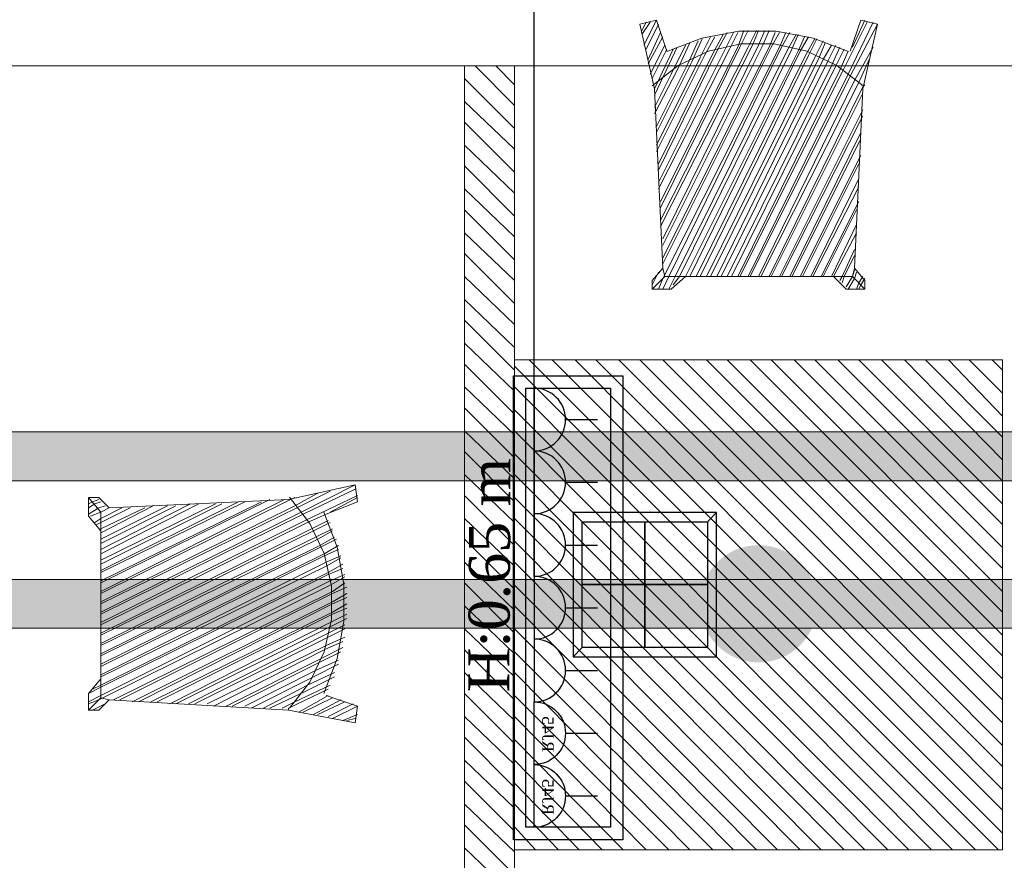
# Model space of a CAD drawing. Header units: inches. Extents: x -78787 to 29484, y -9517 to 23232.
# Tile 164 of 256: x -491 to 1522, y 844 to 2563. Entities that reach past the tile are written whole.
import ezdxf
from ezdxf import colors
from ezdxf.entities.mleader import LeaderData, LeaderLine
from ezdxf.math import Vec2, Vec3

# ---------------------------------------------------------------- set-up
doc = ezdxf.new("R2010")
doc.units = ezdxf.units.IN
doc.header["$MEASUREMENT"] = 0
doc.layers.add('- განათება', color=7, linetype='Continuous')
doc.layers.add('- საშტეფცელო როზეტები', color=7, linetype='Continuous')
doc.layers.add('New_2D Drafting - General_Pen_No__161', color=7, linetype='Continuous', lineweight=13, true_color=0x6a6a6a)
doc.styles.get("Standard").update_dxf_attribs({"font": 'arial.ttf'})
doc.dimstyles.get("Standard").update_dxf_attribs({"dimtxt": 0.18, "dimasz": 0.18, "dimexe": 0.18, "dimexo": 0.0625, "dimgap": 0.09, "dimtad": 0, "dimtih": 1, "dimtoh": 1, "dimdec": 4, "dimzin": 0, "dimdsep": 46, "dimtxsty": 'Standard', "dimcen": 0.09, "dimadec": 0, "dimazin": 0, "dimtfac": 1, "dimtdec": 4, "dimtofl": 0, "dimtmove": 0, "dimatfit": 3, "dimfxl": 1, "dimtolj": 1, "dimtzin": 0, "dimarcsym": 0})

# ---------------------------------------------------------------- blocks, each defined once
blk = doc.blocks.new('იატაკის 4 იანი ჩარჩო')
at = {"layer": '- საშტეფცელო როზეტები', "color": 5}
for p, q in [((-12008.3, -6506.7), (-12026.8, -6526.1)), ((-11751.8, -6506.7), (-11733.3, -6526.1)), ((-12026.8, -6526.1), (-11733.3, -6526.1))]:
    blk.add_line(p, q, dxfattribs=at)
for points in [[(-11733.3, -6526.1), (-11733.3, -6230.8), (-12026.8, -6230.8), (-12026.8, -6526.1)], [(-12026.8, -6230.8), (-12008.3, -6250.3)], [(-11751.8, -6250.3), (-11733.3, -6230.8)]]:
    blk.add_lwpolyline(points, dxfattribs=at)
for points in [[(-12008.3, -6250.3), (-11880, -6250.3), (-11880, -6378.5), (-12008.3, -6378.5)], [(-11880, -6250.3), (-11751.8, -6250.3), (-11751.8, -6378.5), (-11880, -6378.5)], [(-12008.3, -6378.5), (-11880, -6378.5), (-11880, -6506.7), (-12008.3, -6506.7)], [(-11880, -6378.5), (-11751.8, -6378.5), (-11751.8, -6506.7), (-11880, -6506.7)]]:
    blk.add_lwpolyline(points, close=True, dxfattribs=at)
blk = doc.blocks.new('- საშტეფცელო როზეტი IP22')
at = {"layer": '- საშტეფცელო როზეტები', "color": 5}
for p, q in [((8536.7, 3822.7), (8536.7, 3888.1)), ((8472.6, 3758.6), (8600.9, 3758.6))]:
    blk.add_line(p, q, dxfattribs=at)
blk.add_arc((8536.7, 3758.6), 64.1, 0, 180, dxfattribs=at)
blk = doc.blocks.new('socket')
at = {"layer": '- საშტეფცელო როზეტები', "color": 5}
for p, q in [((0, 64.1), (0, 129.5)), ((-64.1, 0), (64.1, 0))]:
    blk.add_line(p, q, dxfattribs=at)
blk.add_arc((0, 0), 64.1, 0, 180, dxfattribs=at)
at = {"layer": '- საშტეფცელო როზეტები', "color": 1, "insert": (-38.6, 40.2), "char_height": 23.657, "attachment_point": 1}
blk.add_mtext_dynamic_manual_height_columns('{\\fSylfaen|b0|i0|c0|p18;RJ45}', width=4.298, gutter_width=0.0538, heights=[0], dxfattribs=at)
blk = doc.blocks.new('*D1308')
at = {"layer": '- საშტეფცელო როზეტები', "color": 0, "lineweight": -2, "transparency": 16777216}
for p, q in [((-1453.4, 1616.9), (-1453.4, 2746.6)), ((-1353.4, 2746.4), (-553.3, 2746.4)), ((460.9, 2746.4), (-248.1, 2746.4)), ((560.9, 1424.5), (560.9, 2746.6))]:
    blk.add_line(p, q, dxfattribs=at)
at = {"layer": '- საშტეფცელო როზეტები', "color": 0, "transparency": 16777216}
for points in [[(-1353.4, 2763.1), (-1353.4, 2729.8), (-1453.4, 2746.4)], [(460.9, 2763.1), (460.9, 2729.8), (560.9, 2746.4)]]:
    blk.add_solid(points, dxfattribs=at)
at = {"layer": 'Defpoints', "color": 0, "transparency": 16777216}
for p in [(-1453.4, 2746.4), (-1453.4, 1616.8), (560.9, 1424.4)]:
    blk.add_point(p, dxfattribs=at)
at = {"layer": '- საშტეფცელო როზეტები', "color": 0, "transparency": 16777216, "insert": (-400.7, 2746.4), "char_height": 50, "attachment_point": 5}
blk.add_mtext('\\A1;{\\fSylfaen|b0|i0|c0|p18;2014.2746}', dxfattribs=at)
blk = doc.blocks.new('*D1309')
at = {"layer": '- საშტეფცელო როზეტები', "color": 0, "lineweight": -2, "transparency": 16777216}
for p, q in [((560.9, 1616.9), (560.9, 2746.6)), ((660.9, 2746.4), (1461, 2746.4)), ((2475.1, 2746.4), (1766.2, 2746.4)), ((2575.1, 1424.5), (2575.1, 2746.6))]:
    blk.add_line(p, q, dxfattribs=at)
at = {"layer": '- საშტეფცელო როზეტები', "color": 0, "transparency": 16777216}
for points in [[(660.9, 2763.1), (660.9, 2729.8), (560.9, 2746.4)], [(2475.1, 2763.1), (2475.1, 2729.8), (2575.1, 2746.4)]]:
    blk.add_solid(points, dxfattribs=at)
at = {"layer": 'Defpoints', "color": 0, "transparency": 16777216}
for p in [(560.9, 2746.4), (560.9, 1616.8), (2575.1, 1424.4)]:
    blk.add_point(p, dxfattribs=at)
at = {"layer": '- საშტეფცელო როზეტები', "color": 0, "transparency": 16777216, "insert": (1613.6, 2746.4), "char_height": 50, "attachment_point": 5}
blk.add_mtext('\\A1;{\\fSylfaen|b0|i0|c0|p18;2014.2746}', dxfattribs=at)

msp = doc.modelspace()

# ---------------------------------------------------------------- hatches: boundary and pattern name
at = {"layer": '- განათება', "linetype": 'Continuous', "lineweight": 0, "true_color": 0x20527f}
msp.add_hatch(color=167, dxfattribs=at).paths.add_polyline_path([(6558.95317, 1719.73956), (6558.95317, 1619.73956), (-1594.98528, 1619.73956), (-1594.98528, 1719.73956)])
at = {"layer": '- განათება', "linetype": 'Continuous', "lineweight": 13, "true_color": 0xcccccc}
msp.add_hatch(color=254, dxfattribs=at).paths.add_polyline_path([(1019.82913, 1488.35514, 1), (1019.82913, 1248.35514, 1)])
at = {"layer": '- განათება', "linetype": 'Continuous', "lineweight": 0, "true_color": 0x727272}
msp.add_hatch(color=8, dxfattribs=at).paths.add_polyline_path([(6758.95317, 1418.35514), (6758.95317, 1318.35514), (-1794.98528, 1318.35514), (-1794.98528, 1418.35514)])

# ---------------------------------------------------------------- linework, layer by layer
at = {"layer": '- განათება', "color": 8, "linetype": 'Continuous', "lineweight": 15, "flags": 128}
msp.add_lwpolyline([(6558.95317, 268.35514), (-1594.98528, 268.35514), (-1594.98528, 2468.35514), (6558.95317, 2468.35514)], close=True, dxfattribs=at)
at = {"layer": '- განათება', "color": 252, "linetype": 'Continuous', "lineweight": 13, "flags": 128}
for points in [[(6558.95317, 1719.73956), (6558.95317, 1619.73956), (-1594.98528, 1619.73956), (-1594.98528, 1719.73956)], [(6758.95317, 1418.35514), (6758.95317, 1318.35514), (-1794.98528, 1318.35514), (-1794.98528, 1418.35514)]]:
    msp.add_lwpolyline(points, close=True, dxfattribs=at)
at = {"layer": '- საშტეფცელო როზეტები', "color": 5}
for points in [[(742.45644, 1834.92041), (742.45644, 885.6706), (518.51814, 885.6706), (518.51814, 1834.92041)], [(716.76587, 1809.22984), (716.76587, 911.36118), (544.20871, 911.36118), (544.20871, 1809.22984)]]:
    msp.add_lwpolyline(points, close=True, dxfattribs=at)
at = {"layer": 'New_2D Drafting - General_Pen_No__161', "color": 251, "linetype": 'Continuous', "lineweight": 13, "true_color": 0x6a6a6a}
for points in [[(776.84964, 2553.58742), (810.95293, 2562.15218)], [(781.10606, 2532.30531), (798.13175, 2557.89576)], [(781.10606, 2540.81815), (789.61891, 2557.89576)], [(785.36248, 2510.97128), (810.95293, 2562.15218)], [(810.95293, 2562.15218), (832.23505, 2498.20201)], [(1190.39752, 2455.53396), (1241.57842, 2557.89576)], [(1203.16679, 2451.27754), (1254.34769, 2557.89576)], [(1228.75724, 2562.15218), (1207.42321, 2498.20201)], [(1211.73155, 2506.71486), (1237.27009, 2562.15218)], [(1262.86054, 2553.58742), (1228.75724, 2562.15218)], [(806.69651, 2421.43066), (776.84964, 2553.58742)], [(789.61891, 2502.45843), (815.20936, 2553.58742)], [(979.28929, 2539.05329), (903.76373, 2525.09015)], [(977.21299, 2506.71486), (989.98226, 2540.81815)], [(1056.11255, 2539.05329), (979.28929, 2539.05329)], [(981.46941, 2506.71486), (998.54701, 2540.81815)], [(998.54701, 2506.71486), (1015.57271, 2540.81815)], [(1007.05986, 2510.97128), (1019.82913, 2540.81815)], [(1019.82913, 2510.97128), (1032.65031, 2540.81815)], [(1028.39389, 2510.97128), (1041.16316, 2540.81815)], [(1131.63811, 2525.09015), (1056.11255, 2539.05329)], [(1207.42321, 2447.02111), (1262.86054, 2553.58742)], [(1233.01366, 2421.43066), (1262.86054, 2553.58742)], [(793.87533, 2481.12441), (819.46578, 2536.56173)], [(793.87533, 2472.61156), (823.7222, 2528.04888)], [(903.76373, 2525.09015), (832.07933, 2497.57912)], [(874.9031, 2472.61156), (896.18522, 2519.48413)], [(883.41595, 2476.86798), (904.74997, 2523.74055)], [(900.49355, 2485.38083), (921.77567, 2528.04888)], [(909.0064, 2489.63726), (930.34042, 2528.04888)], [(926.03209, 2493.89368), (947.36612, 2532.30531)], [(934.59685, 2498.20201), (955.87896, 2536.56173)], [(951.62254, 2502.45843), (968.70014, 2536.56173)], [(960.18729, 2502.45843), (977.21299, 2536.56173)], [(1041.16316, 2506.71486), (1053.98434, 2536.56173)], [(1062.49718, 2536.56173), (1045.41958, 2506.71486)], [(1062.49718, 2506.71486), (1075.26645, 2536.56173)], [(1083.7793, 2536.56173), (1066.75361, 2506.71486)], [(1096.60048, 2532.30531), (1079.52288, 2502.45843)], [(1100.8569, 2532.30531), (1088.08763, 2502.45843)], [(1100.8569, 2498.20201), (1113.62617, 2528.04888)], [(1105.11333, 2498.20201), (1122.19093, 2528.04888)], [(1117.9345, 2493.89368), (1134.9602, 2523.74055)], [(1122.19093, 2489.63726), (1139.21662, 2523.74055)], [(1203.37442, 2497.57912), (1131.63811, 2525.09015)], [(1134.9602, 2485.38083), (1152.0378, 2519.48413)], [(798.13175, 2451.27754), (827.97863, 2510.97128)], [(802.38818, 2442.76469), (832.23505, 2502.45843)], [(806.69651, 2421.43066), (845.05623, 2502.45843)], [(815.20936, 2216.81089), (960.18729, 2502.45843)], [(815.20936, 2229.58016), (951.62254, 2502.45843)], [(815.20936, 2255.17061), (934.59685, 2498.20201)], [(819.46578, 2140.03954), (1007.05986, 2510.97128)], [(819.46578, 2178.39926), (981.46941, 2506.71486)], [(819.46578, 2434.25184), (853.56908, 2506.71486)], [(819.46578, 2152.86072), (998.54701, 2506.71486)], [(819.46578, 2191.22044), (977.21299, 2506.71486)], [(823.7222, 2101.67982), (1028.39389, 2510.97128)], [(823.7222, 2114.44909), (1019.82913, 2510.97128)], [(1045.41958, 2506.71486), (823.7222, 2063.3201)], [(823.7222, 2076.08937), (1041.16316, 2506.71486)], [(827.97863, 2041.98607), (1062.49718, 2506.71486)], [(1066.75361, 2506.71486), (836.54338, 2037.72965)], [(840.7998, 2451.27754), (870.64668, 2510.97128)], [(1079.52288, 2502.45843), (849.31265, 2037.72965)], [(853.56908, 2459.79038), (879.15952, 2515.2277)], [(917.25971, 2498.46155), (855.69729, 2469.39329)], [(1088.08763, 2502.45843), (857.8255, 2037.72965)], [(870.64668, 2037.72965), (1100.8569, 2498.20201)], [(879.15952, 2037.72965), (1105.11333, 2498.20201)], [(983.70144, 2513.35903), (917.25971, 2498.46155)], [(1051.75231, 2513.35903), (983.70144, 2513.35903)], [(1118.19404, 2498.46155), (1051.75231, 2513.35903)], [(1179.75646, 2469.39329), (1118.19404, 2498.46155)], [(1143.47305, 2485.38083), (1156.29422, 2515.2277)], [(1152.0378, 2481.12441), (1169.0635, 2510.97128)], [(1160.55065, 2476.86798), (1177.62825, 2510.97128)], [(1169.0635, 2468.35514), (1186.1411, 2506.71486)], [(1177.62825, 2468.35514), (1194.65394, 2502.45843)], [(1186.1411, 2459.79038), (1203.16679, 2498.20201)], [(1215.98797, 2438.50827), (1254.34769, 2506.71486)], [(810.95293, 2293.53033), (909.0064, 2489.63726)], [(810.95293, 2306.2996), (900.49355, 2485.38083)], [(810.95293, 2331.89005), (883.41595, 2476.86798)], [(815.20936, 2267.93988), (926.03209, 2493.89368)], [(891.92879, 2037.72965), (1117.9345, 2493.89368)], [(900.49355, 2037.72965), (1122.19093, 2489.63726)], [(913.26282, 2037.72965), (1134.9602, 2485.38083)], [(921.77567, 2037.72965), (1143.47305, 2485.38083)], [(934.59685, 2037.72965), (1152.0378, 2481.12441)], [(943.10969, 2037.72965), (1160.55065, 2476.86798)], [(1224.50082, 2434.25184), (1245.83484, 2481.12441)], [(520.99705, 2468.35514), (418.68716, 2468.35514)], [(418.68716, 2468.35514), (418.68716, 268.35514)], [(520.99705, 2468.35514), (418.68716, 2468.35514)], [(418.68716, 2468.35514), (418.68716, 268.35514)], [(440.02119, 2468.35514), (520.99705, 2387.32737)], [(440.02119, 2468.35514), (520.99705, 2387.32737)], [(482.63733, 2468.35514), (520.99705, 2429.94351)], [(482.63733, 2468.35514), (520.99705, 2429.94351)], [(520.99705, 268.35514), (520.99705, 2468.35514)], [(520.99705, 268.35514), (520.99705, 2468.35514)], [(855.69729, 2469.39329), (801.97292, 2427.50385)], [(806.69651, 2370.30167), (853.56908, 2459.79038)], [(810.95293, 2344.71122), (874.9031, 2472.61156)], [(955.87896, 2037.72965), (1169.0635, 2468.35514)], [(964.44372, 2037.72965), (1177.62825, 2468.35514)], [(977.21299, 2037.72965), (1186.1411, 2459.79038)], [(1233.42892, 2427.50385), (1179.75646, 2469.39329)], [(418.68716, 2442.76469), (520.99705, 2340.4548)], [(418.68716, 2442.76469), (520.99705, 2340.4548)], [(806.69651, 2383.07094), (840.7998, 2451.27754)], [(981.46941, 2037.72965), (1190.39752, 2455.53396)], [(998.54701, 2037.72965), (1203.16679, 2451.27754)], [(1002.80344, 2037.72965), (1207.42321, 2447.02111)], [(1019.82913, 2037.72965), (1215.98797, 2438.50827)], [(806.69651, 2408.66139), (819.46578, 2434.25184)], [(823.7222, 2054.75535), (806.69651, 2421.43066)], [(1024.13746, 2037.72965), (1224.50082, 2434.25184)], [(1041.16316, 2037.72965), (1233.01366, 2425.68709)], [(1215.98797, 2054.75535), (1233.01366, 2421.43066)], [(1233.01366, 2425.68709), (1237.27009, 2429.94351)], [(1045.41958, 2037.72965), (1233.01366, 2412.91782)], [(418.68716, 2395.84021), (520.99705, 2297.78675)], [(418.68716, 2395.84021), (520.99705, 2297.78675)], [(1062.49718, 2037.72965), (1233.01366, 2378.81452)], [(1066.75361, 2037.72965), (1233.01366, 2365.99334)], [(418.68716, 2353.22407), (520.99705, 2250.91418)], [(418.68716, 2353.22407), (520.99705, 2250.91418)], [(1083.7793, 2037.72965), (1228.75724, 2331.89005)], [(1088.08763, 2037.72965), (1228.75724, 2319.12077)], [(418.68716, 2306.2996), (520.99705, 2208.24613)], [(418.68716, 2306.2996), (520.99705, 2208.24613)], [(1105.11333, 2037.72965), (1228.75724, 2285.01748)], [(418.68716, 2263.68345), (520.99705, 2161.37356)], [(418.68716, 2263.68345), (520.99705, 2161.37356)], [(1109.36975, 2037.72965), (1224.50082, 2267.93988)], [(1126.44735, 2037.72965), (1224.50082, 2238.093)], [(418.68716, 2216.81089), (520.99705, 2118.70551)], [(418.68716, 2216.81089), (520.99705, 2118.70551)], [(1130.70378, 2037.72965), (1224.50082, 2221.06731)], [(1147.78138, 2037.72965), (1224.50082, 2191.22044)], [(418.68716, 2174.14284), (520.99705, 2071.83295)], [(418.68716, 2174.14284), (520.99705, 2071.83295)], [(1152.0378, 2037.72965), (1220.24439, 2174.14284)], [(1169.0635, 2037.72965), (1220.24439, 2144.29596)], [(418.68716, 2127.27027), (520.99705, 2029.2168)], [(418.68716, 2127.27027), (520.99705, 2029.2168)], [(1173.31992, 2037.72965), (1220.24439, 2127.27027)], [(418.68716, 2084.60222), (520.99705, 1982.29233)], [(418.68716, 2084.60222), (520.99705, 1982.29233)], [(1190.39752, 2037.72965), (1215.98797, 2093.16697)], [(1194.65394, 2037.72965), (1215.98797, 2080.34579)], [(823.7222, 2054.75535), (802.38818, 2029.2168)], [(827.97863, 2037.72965), (823.7222, 2054.75535)], [(1215.98797, 2054.75535), (1211.73155, 2037.72965)], [(1215.98797, 2054.75535), (1237.27009, 2029.2168)], [(418.68716, 2037.72965), (520.99705, 1939.67619)], [(418.68716, 2037.72965), (520.99705, 1939.67619)], [(802.38818, 2020.65205), (815.20936, 2046.2425)], [(802.38818, 2012.1392), (827.97863, 2037.72965)], [(823.7222, 2033.47323), (827.97863, 2041.98607)], [(823.7222, 2012.1392), (836.54338, 2037.72965)], [(870.64668, 2037.72965), (827.97863, 2037.72965)], [(836.54338, 2012.1392), (849.31265, 2037.72965)], [(840.7998, 2012.1392), (870.64668, 2037.72965)], [(845.05623, 2020.65205), (857.8255, 2037.72965)], [(1173.31992, 2037.72965), (870.64668, 2037.72965)], [(1198.91037, 2012.1392), (1173.31992, 2037.72965)], [(1211.73155, 2037.72965), (1173.31992, 2037.72965)], [(1186.1411, 2029.2168), (1190.39752, 2037.72965)], [(1190.39752, 2024.90847), (1194.65394, 2037.72965)], [(1198.91037, 2016.39563), (1211.73155, 2037.72965)], [(1211.73155, 2037.72965), (1215.98797, 2050.49892)], [(1237.27009, 2012.1392), (1211.73155, 2037.72965)], [(1215.98797, 2033.47323), (1220.24439, 2046.2425)], [(1224.50082, 2024.90847), (1233.01366, 2037.72965)], [(802.38818, 2029.2168), (802.38818, 2012.1392)], [(815.20936, 2012.1392), (823.7222, 2033.47323)], [(1203.16679, 2012.1392), (1215.98797, 2033.47323)], [(1220.24439, 2012.1392), (1224.50082, 2024.90847)], [(1224.50082, 2012.1392), (1228.75724, 2020.65205)], [(1228.75724, 2020.65205), (1237.27009, 2033.47323)], [(1237.27009, 2029.2168), (1237.27009, 2012.1392)], [(802.38818, 2012.1392), (840.7998, 2012.1392)], [(1237.27009, 2012.1392), (1198.91037, 2012.1392)], [(418.68716, 1990.80518), (520.99705, 1892.75171)], [(418.68716, 1990.80518), (520.99705, 1892.75171)], [(418.68716, 1948.18903), (520.99705, 1845.87914)], [(418.68716, 1948.18903), (520.99705, 1845.87914)], [(418.68716, 1901.26456), (520.99705, 1803.21109)], [(418.68716, 1901.26456), (520.99705, 1803.21109)], [(418.68716, 1858.64842), (520.99705, 1756.33853)], [(418.68716, 1858.64842), (520.99705, 1756.33853)], [(520.99705, 865.24068), (520.99705, 1867.16126)], [(520.99705, 1867.16126), (1518.66121, 1867.16126)], [(520.99705, 865.24068), (520.99705, 1867.16126)], [(520.99705, 1867.16126), (1518.66121, 1867.16126)], [(520.99705, 1854.39199), (1510.14836, 865.24068)], [(520.99705, 1854.39199), (1510.14836, 865.24068)], [(550.84393, 1867.16126), (1518.66121, 899.34398)], [(550.84393, 1867.16126), (1518.66121, 899.34398)], [(597.7684, 1867.16126), (1518.66121, 946.26845)], [(597.7684, 1867.16126), (1518.66121, 946.26845)], [(644.64097, 1867.16126), (1518.66121, 988.8846)], [(644.64097, 1867.16126), (1518.66121, 988.8846)], [(687.30902, 1867.16126), (1518.66121, 1035.80907)], [(687.30902, 1867.16126), (1518.66121, 1035.80907)], [(734.18158, 1867.16126), (1518.66121, 1078.42521)], [(734.18158, 1867.16126), (1518.66121, 1078.42521)], [(776.84964, 1867.16126), (1518.66121, 1125.29778)], [(776.84964, 1867.16126), (1518.66121, 1125.29778)], [(823.7222, 1867.16126), (1518.66121, 1172.22225)], [(823.7222, 1867.16126), (1518.66121, 1172.22225)], [(866.33835, 1867.16126), (1518.66121, 1214.8384)], [(866.33835, 1867.16126), (1518.66121, 1214.8384)], [(913.26282, 1867.16126), (1518.66121, 1261.76287)], [(913.26282, 1867.16126), (1518.66121, 1261.76287)], [(955.87896, 1867.16126), (1518.66121, 1304.37902)], [(955.87896, 1867.16126), (1518.66121, 1304.37902)], [(1002.80344, 1867.16126), (1518.66121, 1351.30349)], [(1002.80344, 1867.16126), (1518.66121, 1351.30349)], [(1045.41958, 1867.16126), (1518.66121, 1393.91963)], [(1045.41958, 1867.16126), (1518.66121, 1393.91963)], [(1092.34406, 1867.16126), (1518.66121, 1440.84411)], [(1092.34406, 1867.16126), (1518.66121, 1440.84411)], [(1134.9602, 1867.16126), (1518.66121, 1483.46025)], [(1134.9602, 1867.16126), (1518.66121, 1483.46025)], [(1181.88467, 1867.16126), (1518.66121, 1530.33282)], [(1181.88467, 1867.16126), (1518.66121, 1530.33282)], [(1224.50082, 1867.16126), (1518.66121, 1573.00087)], [(1224.50082, 1867.16126), (1518.66121, 1573.00087)], [(1271.42529, 1867.16126), (1518.66121, 1619.87344)], [(1271.42529, 1867.16126), (1518.66121, 1619.87344)], [(1318.29786, 1867.16126), (1518.66121, 1662.54149)], [(1318.29786, 1867.16126), (1518.66121, 1662.54149)], [(1360.914, 1867.16126), (1518.66121, 1709.41405)], [(1360.914, 1867.16126), (1518.66121, 1709.41405)], [(1407.83848, 1867.16126), (1518.66121, 1752.0821)], [(1407.83848, 1867.16126), (1518.66121, 1752.0821)], [(1450.45462, 1867.16126), (1518.66121, 1798.95467)], [(1450.45462, 1867.16126), (1518.66121, 1798.95467)], [(1497.37909, 1867.16126), (1518.66121, 1845.87914)], [(1497.37909, 1867.16126), (1518.66121, 1845.87914)], [(1518.66121, 1867.16126), (1518.66121, 865.24068)], [(1518.66121, 1867.16126), (1518.66121, 865.24068)], [(418.68716, 1811.77585), (520.99705, 1713.67048)], [(418.68716, 1811.77585), (520.99705, 1713.67048)], [(520.99705, 1811.77585), (1463.2758, 865.24068)], [(520.99705, 1811.77585), (1463.2758, 865.24068)], [(418.68716, 1769.1078), (520.99705, 1666.79791)], [(418.68716, 1769.1078), (520.99705, 1666.79791)], [(520.99705, 1764.85137), (1416.35132, 865.24068)], [(520.99705, 1764.85137), (1416.35132, 865.24068)], [(418.68716, 1722.23523), (520.99705, 1624.12986)], [(418.68716, 1722.23523), (520.99705, 1624.12986)], [(520.99705, 1722.23523), (1373.73518, 865.24068)], [(520.99705, 1722.23523), (1373.73518, 865.24068)], [(418.68716, 1679.56718), (520.99705, 1577.25729)], [(418.68716, 1679.56718), (520.99705, 1577.25729)], [(520.99705, 1675.31076), (1326.81071, 865.24068)], [(520.99705, 1675.31076), (1326.81071, 865.24068)], [(418.68716, 1632.69461), (520.99705, 1534.64115)], [(418.68716, 1632.69461), (520.99705, 1534.64115)], [(520.99705, 1632.69461), (1284.19456, 865.24068)], [(520.99705, 1632.69461), (1284.19456, 865.24068)], [(58.65602, 1581.51372), (195.12111, 1611.36059)], [(84.24647, 1555.92327), (195.12111, 1611.36059)], [(195.12111, 1611.36059), (199.37754, 1577.25729)], [(71.4772, 1568.74444), (118.34977, 1594.33489)], [(75.73362, 1564.48802), (143.94021, 1598.59132)], [(88.50289, 1551.66684), (195.12111, 1602.84774)], [(-329.30142, 1585.77014), (-350.63544, 1585.77014)], [(-350.63544, 1585.77014), (-350.63544, 1547.41042)], [(-350.63544, 1585.77014), (-325.04499, 1555.92327)], [(-350.63544, 1573.00087), (-342.12259, 1577.25729)], [(-350.63544, 1564.48802), (-337.81426, 1573.00087)], [(-342.12259, 1577.25729), (-329.30142, 1581.51372)], [(-337.81426, 1573.00087), (-325.04499, 1577.25729)], [(-307.96739, 1564.48802), (-329.30142, 1585.77014)], [(-325.04499, 1393.91963), (50.14317, 1581.51372)], [(-325.04499, 1410.99723), (20.2963, 1581.51372)], [(-325.04499, 1389.66321), (62.91244, 1581.51372)], [(-325.04499, 1436.53578), (-43.65387, 1577.25729)], [(-325.04499, 1415.25366), (3.27061, 1577.25729)], [(-325.04499, 1432.27935), (-30.8846, 1577.25729)], [(-325.04499, 1479.20383), (-141.70733, 1573.00087)], [(-325.04499, 1457.8698), (-90.52643, 1573.00087)], [(-325.04499, 1470.69098), (-124.68164, 1573.00087)], [(-325.04499, 1449.35695), (-77.75716, 1573.00087)], [(-307.96739, 1564.48802), (58.65602, 1581.51372)], [(102.36222, 1532.51294), (60.47279, 1586.1854)], [(62.91244, 1581.51372), (71.4772, 1585.77014)], [(92.75932, 1538.89757), (199.37754, 1590.02656)], [(199.37754, 1577.25729), (135.42737, 1551.66684)], [(143.94021, 1555.92327), (199.37754, 1585.77014)], [(418.68716, 1590.02656), (520.99705, 1487.71667)], [(418.68716, 1590.02656), (520.99705, 1487.71667)], [(520.99705, 1585.77014), (1237.27009, 865.24068)], [(520.99705, 1585.77014), (1237.27009, 865.24068)], [(-350.63544, 1551.66684), (-329.30142, 1564.48802)], [(-346.37902, 1547.41042), (-325.04499, 1555.92327)], [(-329.30142, 1564.48802), (-316.53214, 1568.74444)], [(-325.04499, 1500.48594), (-188.63181, 1568.74444)], [(-325.04499, 1372.58561), (71.4772, 1568.74444)], [(-325.04499, 1513.30712), (-218.47868, 1568.74444)], [(-325.04499, 1491.9731), (-171.55421, 1568.74444)], [(-325.04499, 1543.154), (-282.42885, 1564.48802)], [(-325.04499, 1521.81997), (-235.50437, 1564.48802)], [(-325.04499, 1555.92327), (-307.96739, 1564.48802)], [(-325.04499, 1534.64115), (-265.35125, 1564.48802)], [(-325.04499, 1368.32918), (75.73362, 1564.48802)], [(-307.96739, 1564.48802), (-325.04499, 1555.92327)], [(-325.04499, 1351.30349), (84.24647, 1555.92327)], [(-325.04499, 1555.92327), (-325.04499, 1517.56355)], [(-325.04499, 1347.04707), (88.50289, 1551.66684)], [(97.06765, 1534.64115), (135.42737, 1551.66684)], [(158.05908, 1484.39459), (130.54805, 1556.1309)], [(-350.63544, 1547.41042), (-325.04499, 1517.56355)], [(-337.81426, 1534.64115), (-325.04499, 1543.154)], [(-333.55784, 1530.33282), (-325.04499, 1534.64115)], [(-325.04499, 1329.96946), (92.75932, 1538.89757)], [(-325.04499, 1325.71304), (97.06765, 1534.64115)], [(131.43048, 1470.95052), (102.36222, 1532.51294)], [(105.58049, 1521.81997), (139.68379, 1538.89757)], [(109.83692, 1517.56355), (143.94021, 1534.64115)], [(418.68716, 1543.154), (520.99705, 1445.10053)], [(418.68716, 1543.154), (520.99705, 1445.10053)], [(520.99705, 1543.154), (1194.65394, 865.24068)], [(520.99705, 1543.154), (1194.65394, 865.24068)], [(-325.04499, 1308.63544), (105.58049, 1521.81997)], [(-325.04499, 1304.37902), (109.83692, 1517.56355)], [(-325.04499, 1517.56355), (-325.04499, 1214.8384)], [(114.09334, 1504.79428), (148.19664, 1521.81997)], [(118.34977, 1500.48594), (148.19664, 1517.56355)], [(-325.04499, 1287.35332), (114.09334, 1504.79428)], [(-325.04499, 1283.04499), (118.34977, 1500.48594)], [(122.60619, 1487.71667), (152.45306, 1504.79428)], [(122.60619, 1483.46025), (156.76139, 1500.48594)], [(418.68716, 1500.48594), (520.99705, 1398.17606)], [(418.68716, 1500.48594), (520.99705, 1398.17606)], [(520.99705, 1496.22952), (1147.78138, 865.24068)], [(520.99705, 1496.22952), (1147.78138, 865.24068)], [(-325.04499, 1266.0193), (122.60619, 1487.71667)], [(-325.04499, 1261.76287), (122.60619, 1483.46025)], [(-325.04499, 1244.68527), (131.17094, 1470.69098)], [(131.17094, 1470.69098), (161.01782, 1487.71667)], [(131.17094, 1466.38265), (161.01782, 1479.20383)], [(146.32796, 1404.50878), (131.43048, 1470.95052)], [(172.02223, 1408.86902), (158.05908, 1484.39459)], [(-325.04499, 1240.42885), (131.17094, 1466.38265)], [(-325.04499, 1223.40315), (135.42737, 1453.61338)], [(135.42737, 1453.61338), (165.27424, 1466.38265)], [(135.42737, 1445.10053), (165.27424, 1462.12623)], [(418.68716, 1453.61338), (520.99705, 1355.55991)], [(418.68716, 1453.61338), (520.99705, 1355.55991)], [(520.99705, 1453.61338), (1105.11333, 865.24068)], [(520.99705, 1453.61338), (1105.11333, 865.24068)], [(-325.04499, 1219.09482), (135.42737, 1445.10053)], [(139.68379, 1432.27935), (-325.04499, 1202.06913)], [(169.53066, 1449.35695), (139.68379, 1432.27935)], [(169.53066, 1440.84411), (139.68379, 1428.02293)], [(139.68379, 1428.02293), (-325.04499, 1197.8127)], [(143.94021, 1415.25366), (-325.04499, 1180.7351)], [(173.78709, 1428.02293), (143.94021, 1415.25366)], [(143.94021, 1406.6889), (173.78709, 1423.76651)], [(173.78709, 1410.99723), (148.19664, 1393.91963)], [(418.68716, 1410.99723), (520.99705, 1308.63544)], [(418.68716, 1410.99723), (520.99705, 1308.63544)], [(-320.78857, 1176.47868), (143.94021, 1406.6889)], [(148.19664, 1393.91963), (-299.45454, 1172.22225)], [(-286.68527, 1172.22225), (148.19664, 1389.66321)], [(146.32796, 1336.45791), (146.32796, 1404.50878)], [(148.19664, 1389.66321), (178.04351, 1402.43248)], [(148.19664, 1372.58561), (178.04351, 1389.66321)], [(172.02223, 1332.04577), (172.02223, 1408.86902)], [(520.99705, 1406.6889), (1058.24076, 865.24068)], [(520.99705, 1406.6889), (1058.24076, 865.24068)], [(-261.09482, 1167.96583), (148.19664, 1372.58561)], [(148.19664, 1368.32918), (178.04351, 1381.15036)], [(-248.32555, 1167.96583), (148.19664, 1368.32918)], [(-222.7351, 1167.96583), (148.19664, 1351.30349)], [(148.19664, 1351.30349), (178.04351, 1368.32918)], [(148.19664, 1347.04707), (178.04351, 1359.81634)], [(418.68716, 1364.07276), (520.99705, 1266.0193)], [(418.68716, 1364.07276), (520.99705, 1266.0193)], [(520.99705, 1364.07276), (1015.57271, 865.24068)], [(520.99705, 1364.07276), (1015.57271, 865.24068)], [(-209.91393, 1167.96583), (148.19664, 1347.04707)], [(-184.32348, 1163.70941), (143.94021, 1329.96946)], [(131.43048, 1270.01618), (146.32796, 1336.45791)], [(143.94021, 1329.96946), (178.04351, 1347.04707)], [(143.94021, 1321.45662), (178.04351, 1338.48231)], [(158.05908, 1256.5202), (172.02223, 1332.04577)], [(-171.55421, 1163.70941), (143.94021, 1321.45662)], [(139.68379, 1308.63544), (173.78709, 1325.71304)], [(139.68379, 1300.12259), (173.78709, 1317.20019)], [(418.68716, 1317.20019), (520.99705, 1219.09482)], [(418.68716, 1317.20019), (520.99705, 1219.09482)], [(520.99705, 1317.20019), (968.70014, 865.24068)], [(520.99705, 1317.20019), (968.70014, 865.24068)], [(-145.96376, 1163.70941), (139.68379, 1308.63544)], [(-133.19449, 1163.70941), (139.68379, 1300.12259)], [(131.17094, 1274.53214), (169.53066, 1291.60974)], [(135.42737, 1283.04499), (173.78709, 1300.12259)], [(-107.60404, 1163.70941), (135.42737, 1283.04499)], [(-94.83477, 1159.45298), (131.17094, 1274.53214)], [(102.36222, 1208.45376), (131.43048, 1270.01618)], [(122.60619, 1248.94169), (165.27424, 1270.27572)], [(126.91452, 1257.50645), (169.53066, 1278.78857)], [(418.68716, 1274.53214), (520.99705, 1172.22225)], [(418.68716, 1274.53214), (520.99705, 1172.22225)], [(520.99705, 1270.27572), (926.03209, 865.24068)], [(520.99705, 1270.27572), (926.03209, 865.24068)], [(-69.24432, 1159.45298), (126.91452, 1257.50645)], [(-56.42314, 1159.45298), (122.60619, 1248.94169)], [(114.09334, 1231.916), (161.01782, 1253.25002)], [(130.54805, 1184.8358), (158.05908, 1256.5202)], [(-30.8846, 1159.45298), (114.09334, 1231.916)], [(109.83692, 1219.09482), (161.01782, 1244.68527)], [(-350.63544, 1184.99152), (-325.04499, 1214.8384)], [(-325.04499, 1214.8384), (-325.04499, 1176.47868)], [(-18.06342, 1155.14465), (109.83692, 1219.09482)], [(60.47279, 1154.72939), (102.36222, 1208.45376)], [(92.75932, 1189.24795), (152.45306, 1219.09482)], [(97.06765, 1202.06913), (152.45306, 1227.65958)], [(418.68716, 1227.65958), (520.99705, 1129.60611)], [(418.68716, 1227.65958), (520.99705, 1129.60611)], [(520.99705, 1227.65958), (879.15952, 865.24068)], [(520.99705, 1227.65958), (879.15952, 865.24068)], [(-350.63544, 1184.99152), (-325.04499, 1197.8127)], [(-342.12259, 1193.55628), (-325.04499, 1202.06913)], [(7.52703, 1155.14465), (97.06765, 1202.06913)], [(20.2963, 1155.14465), (92.75932, 1189.24795)], [(58.65602, 1155.14465), (139.68379, 1193.55628)], [(71.4772, 1167.96583), (143.94021, 1202.06913)], [(-350.63544, 1150.88823), (-350.63544, 1184.99152)], [(-350.63544, 1167.96583), (-325.04499, 1180.7351)], [(-350.63544, 1150.88823), (-325.04499, 1176.47868)], [(-350.63544, 1163.70941), (-329.30142, 1172.22225)], [(-329.30142, 1172.22225), (-320.78857, 1176.47868)], [(-307.96739, 1172.22225), (-329.30142, 1150.88823)], [(-325.04499, 1176.47868), (-307.96739, 1172.22225)], [(-307.96739, 1172.22225), (58.65602, 1150.88823)], [(45.88675, 1155.14465), (71.4772, 1167.96583)], [(79.99005, 1146.63181), (139.68379, 1180.7351)], [(88.50289, 1146.63181), (148.19664, 1176.47868)], [(109.83692, 1142.37538), (165.27424, 1172.22225)], [(118.34977, 1142.37538), (173.78709, 1167.96583)], [(199.37754, 1159.45298), (135.42737, 1180.7351)], [(418.68716, 1184.99152), (520.99705, 1082.68164)], [(418.68716, 1184.99152), (520.99705, 1082.68164)], [(520.99705, 1180.7351), (836.54338, 865.24068)], [(520.99705, 1180.7351), (836.54338, 865.24068)], [(-329.30142, 1150.88823), (-350.63544, 1150.88823)], [(-342.12259, 1150.88823), (-316.53214, 1163.70941)], [(58.65602, 1150.88823), (58.65602, 1155.14465)], [(58.65602, 1150.88823), (195.12111, 1125.29778)], [(139.68379, 1138.11896), (190.86469, 1163.70941)], [(148.19664, 1133.86253), (199.37754, 1159.45298)], [(195.12111, 1125.29778), (199.37754, 1159.45298)], [(169.53066, 1129.60611), (199.37754, 1142.37538)], [(178.04351, 1129.60611), (195.12111, 1133.86253)], [(418.68716, 1138.11896), (520.99705, 1040.06549)], [(418.68716, 1138.11896), (520.99705, 1040.06549)], [(520.99705, 1138.11896), (789.61891, 865.24068)], [(520.99705, 1138.11896), (789.61891, 865.24068)], [(418.68716, 1095.45091), (520.99705, 993.14102)], [(418.68716, 1095.45091), (520.99705, 993.14102)], [(520.99705, 1091.19448), (742.74634, 865.24068)], [(520.99705, 1091.19448), (742.74634, 865.24068)], [(418.68716, 1048.57834), (520.99705, 950.52488)], [(418.68716, 1048.57834), (520.99705, 950.52488)], [(520.99705, 1048.57834), (700.07829, 865.24068)], [(520.99705, 1048.57834), (700.07829, 865.24068)], [(418.68716, 1005.9622), (520.99705, 903.6004)], [(418.68716, 1005.9622), (520.99705, 903.6004)], [(520.99705, 1001.65387), (653.20572, 865.24068)], [(520.99705, 1001.65387), (653.20572, 865.24068)], [(418.68716, 959.03772), (520.99705, 860.98426)], [(418.68716, 959.03772), (520.99705, 860.98426)], [(520.99705, 959.03772), (610.53767, 865.24068)], [(520.99705, 959.03772), (610.53767, 865.24068)], [(418.68716, 916.42158), (520.99705, 814.05978)], [(418.68716, 916.42158), (520.99705, 814.05978)], [(520.99705, 912.16516), (563.6651, 865.24068)], [(520.99705, 912.16516), (563.6651, 865.24068)], [(418.68716, 869.4971), (520.99705, 771.44364)], [(418.68716, 869.4971), (520.99705, 771.44364)], [(520.99705, 869.4971), (520.99705, 865.24068)], [(520.99705, 869.4971), (520.99705, 865.24068)], [(1518.66121, 865.24068), (520.99705, 865.24068)], [(1518.66121, 865.24068), (520.99705, 865.24068)]]:
    msp.add_lwpolyline(points, dxfattribs=at)

# ---------------------------------------------------------------- block references
at = {"layer": '- საშტეფცელო როზეტები', "rotation": 270}
for p in [(-3197.704, 10281.83796), (-3197.704, 10153.57101), (-3197.704, 10025.30406), (-3197.704, 9897.03711), (-3197.704, 9768.77015)]:
    msp.add_blockref('- საშტეფცელო როზეტი IP22', p, dxfattribs=at)
at = {"layer": '- საშტეფცელო როზეტები'}
msp.add_blockref('იატაკის 4 იანი ჩარჩო', (12667.33586, 7786.09871), dxfattribs=at)
at = {"layer": '- საშტეფცელო როზეტები', "xscale": -1, "rotation": 270}
for p in [(560.85298, 1103.7616), (560.85298, 975.49465)]:
    msp.add_blockref('socket', p, dxfattribs=at)

# ---------------------------------------------------------------- texts
at = {"layer": '- საშტეფცელო როზეტები', "color": 5, "insert": (428.51127, 1666.75788), "char_height": 83.9644685, "attachment_point": 3, "rotation": 89.68932566}
msp.add_mtext_dynamic_manual_height_columns('{\\fSylfaen|b0|i0|c0|p18;H:0.65 m}', width=710.9466492, gutter_width=1.70068, heights=[0], dxfattribs=at)

# ---------------------------------------------------------------- dimensions: what is measured, and where the dimension line sits
at = {"layer": '- საშტეფცელო როზეტები', "color": 1}
for base, p1, p2, picture, middle in [((-1453.42161, 2746.43341), (560.85298, 1424.42898), (-1453.42161, 1616.82941), '*D1308', (-400.68068, 2746.43341)), ((560.85298, 2746.43341), (2575.12757, 1424.42898), (560.85298, 1616.82941), '*D1309', (1613.59391, 2746.43341))]:
    dim = msp.add_linear_dim(base=base, p1=p1, p2=p2, angle=180, text='{\\fSylfaen|b0|i0|c0|p18;<>}', dimstyle='Standard', override={"dimtxt": 50, "dimasz": 100}, dxfattribs=at)
    dim.commit()
    dim.dimension.update_dxf_attribs({"geometry": picture, "text_midpoint": middle, "dimtype": 160})

# ---------------------------------------------------------------- leaders
at = {"color": 5}
ml = msp.add_multileader_mtext('Standard', dxfattribs=at)
ml.set_content('ელექტროობის ფარები', color=5)
ml.set_leader_properties()
ml.build(insert=Vec2(0, 0))
ml.multileader.update_dxf_attribs({"text_right_attachment_type": 6, "dogleg_length": 50, "arrow_head_size": 100})
ctx = ml.context
ctx.base_point, ctx.char_height, ctx.arrow_head_size, ctx.landing_gap_size, ctx.plane_origin = Vec3(-7313.93195, 11361.50565), 100, 100, 0.09, Vec3(-1308.48333, 7056.48128)
ctx.right_attachment = 6
notes = []
notes.append((ctx, [(0, (0, 0, 0), (0, 0), (1, 0), 1, [])]))
ctx.mtext.insert, ctx.mtext.width, ctx.mtext.flow_direction = Vec3(-7313.84195, 11431.25087), 1402.7684334, 5
ml = msp.add_multileader_mtext('Standard', dxfattribs=at)
ml.set_content('   IT \\Pრეკი', color=5)
ml.set_leader_properties()
ml.build(insert=Vec2(0, 0))
ml.multileader.update_dxf_attribs({"text_right_attachment_type": 6, "dogleg_length": 50, "arrow_head_size": 100})
ctx = ml.context
ctx.base_point, ctx.char_height, ctx.arrow_head_size, ctx.landing_gap_size, ctx.plane_origin = Vec3(-4433.70498, 10686.92918), 100, 100, 0.09, Vec3(1571.74364, 6362.15959)
ctx.right_attachment = 6
notes.append((ctx, [(0, (0, 0, 0), (0, 0), (1, 0), 1, [])]))
ctx.mtext.insert, ctx.mtext.width, ctx.mtext.flow_direction = Vec3(-4433.61498, 10736.92918), 1402.7684334, 5
ml = msp.add_multileader_mtext('Standard', dxfattribs=at)
ml.set_content('სტელაჟი', color=5)
ml.set_leader_properties()
ml.build(insert=Vec2(0, 0))
ml.multileader.update_dxf_attribs({"text_right_attachment_type": 6, "dogleg_length": 50, "arrow_head_size": 100})
ctx = ml.context
ctx.base_point, ctx.char_height, ctx.arrow_head_size, ctx.landing_gap_size, ctx.plane_origin = Vec3(-4855.48884, 8669.32366), 100, 100, 0.09, Vec3(1149.95978, 4364.93624)
ctx.right_attachment = 6
notes.append((ctx, [(0, (0, 0, 0), (0, 0), (1, 0), 1, [])]))
ctx.mtext.insert, ctx.mtext.width, ctx.mtext.flow_direction = Vec3(-4855.39884, 8739.70583), 1402.7684334, 5
ml = msp.add_multileader_mtext('Standard', dxfattribs=at)
ml.set_content('სტელაჟი', color=5)
ml.set_leader_properties()
ml.build(insert=Vec2(0, 0))
ml.multileader.update_dxf_attribs({"text_right_attachment_type": 6, "dogleg_length": 50, "arrow_head_size": 100})
ctx = ml.context
ctx.base_point, ctx.char_height, ctx.arrow_head_size, ctx.landing_gap_size, ctx.plane_origin = Vec3(-6498.52007, 8648.81733), 100, 100, 0.09, Vec3(-493.07145, 4344.4299)
ctx.right_attachment = 6
notes.append((ctx, [(0, (0, 0, 0), (0, 0), (1, 0), 1, [])]))
ctx.mtext.insert, ctx.mtext.width, ctx.mtext.flow_direction = Vec3(-6498.43007, 8719.19949), 1402.7684334, 5
for ctx, leaders in notes:
    for number, flags, end, landing, length, lines in leaders:
        leader = LeaderData()
        leader.index, (leader.has_last_leader_line, leader.has_dogleg_vector, leader.attachment_direction) = number, flags
        leader.last_leader_point, leader.dogleg_vector, leader.dogleg_length = Vec3(end), Vec3(landing), length
        for number, points, colour, breaks in lines:
            line = LeaderLine()
            line.index, line.vertices, line.color, line.breaks = number, Vec3.list(points), colors.encode_raw_color(colour), breaks
            leader.lines.append(line)
        ctx.leaders.append(leader)

doc.saveas('drawing.dxf')
